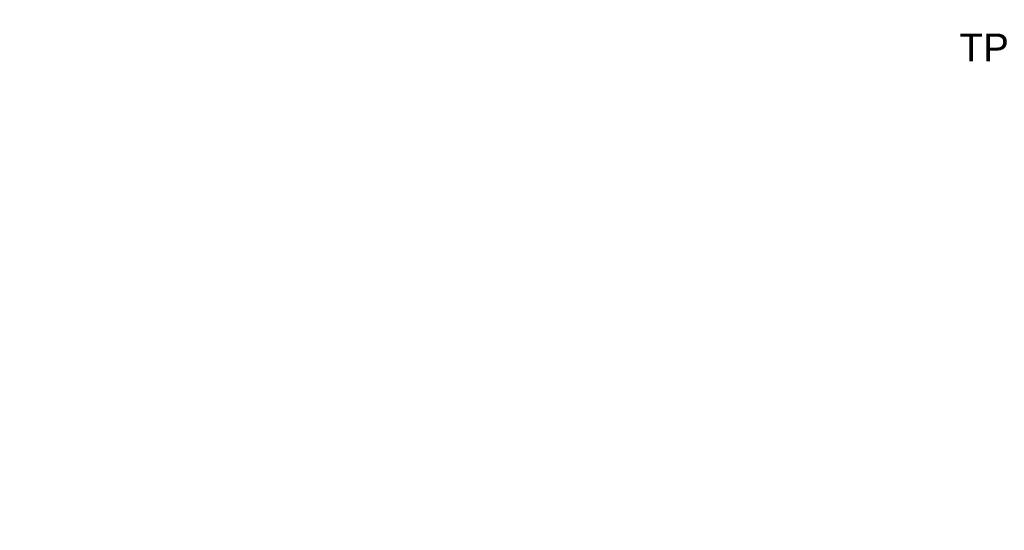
# Model space of a CAD drawing. Header units: millimetres. Extents: x -48448 to 452754, y -13941 to 17062.
# Tile 59 of 256: x 7856 to 11405, y -6881 to -5043. Entities that reach past the tile are written whole.
import ezdxf

# ---------------------------------------------------------------- set-up
doc = ezdxf.new("R2010")
doc.units = ezdxf.units.MM
doc.layers.add('Beschriftung', color=7, linetype='Continuous')
doc.styles.add('LBB3.5M1000', font='isocp.shx', dxfattribs={"height": 3.5})

msp = doc.modelspace()

# ---------------------------------------------------------------- texts
at = {"layer": 'Beschriftung', "color": 1, "insert": (11243.35073540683, -5092.630237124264), "char_height": 100, "width": 111.9584504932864, "attachment_point": 1, "style": 'LBB3.5M1000', "bg_fill": 2}
msp.add_mtext('{\\fArial|b0|i0|c0|p34;\\C256;TP}', dxfattribs=at)
at = {"layer": 'Beschriftung', "insert": (-13664.40605916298, -5961.126756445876), "char_height": 80, "width": 2074.14917963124, "attachment_point": 1, "style": 'LBB3.5M1000', "bg_fill": 2}
msp.add_mtext('\\pi30.171;{\\fArial|b1|i0|c0|p34;MOV - MOTOR DRIVE (FOR HYDRANT \\P\\pi286.54;REFUELING SYSTEM ONLY)\\P\\pi139.2;\\fArial|b1|i1|c0|p34;MOV - MOTORANTRIEB (NUR BEI\\P\\pi48.371;HYDRANTENBETANKUNGSSYSTEM)\\fArial|b0|i0|c0|p34; }', dxfattribs=at)

doc.saveas('drawing.dxf')
